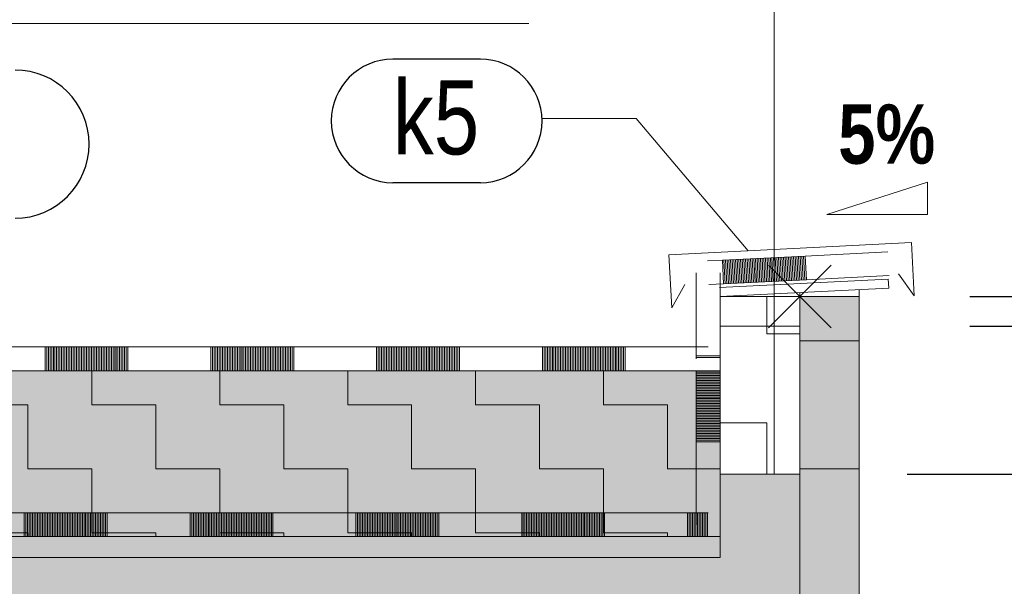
# Model space of a CAD drawing. Header units: millimetres. Extents: x 29003 to 60673, y -60985 to 17010.
# Tile 75 of 128: x 45238 to 46901, y -15426 to -14470. Entities that reach past the tile are written whole.
import ezdxf

# ---------------------------------------------------------------- set-up
doc = ezdxf.new("R2010")
doc.units = ezdxf.units.MM
doc.header["$PDMODE"] = 65
for name, color, linetype, lineweight in [('XR$1$ŘEZY_1', 7, 'Continuous', 25), ('XR$2$ŘEZY - KOTY_ TEXTY_1', 7, 'Continuous', 25), ('XR$3$ŘEZY - FILING_1', 7, 'Continuous', 25)]:
    doc.layers.add(name, color=color, linetype=linetype, lineweight=lineweight)
doc.styles.add('ARIAL', font='ARIAL.TTF')
doc.styles.add('ARIALNARROW', font='ARIALN.TTF')
doc.dimstyles.new('DIMSTYLE_4', dxfattribs={"dimtxt": 100, "dimasz": 150, "dimexe": 0, "dimexo": 0, "dimgap": 50, "dimtad": 2, "dimdec": 0, "dimrnd": 5, "dimzin": 12, "dimdsep": 46, "dimtxsty": 'ARIALNARROW', "dimblk1": 'ALL_ML_STRICH', "dimblk2": 'ALL_ML_STRICH', "dimsah": 1, "dimcen": 0, "dimclrd": 6, "dimclre": 6, "dimclrt": 6, "dimadec": 0, "dimazin": 0, "dimtfac": 1, "dimtdec": 0, "dimtix": 1, "dimtmove": 2, "dimatfit": 3, "dimfxl": 0, "dimtzin": 0, "dimlwd": 0, "dimlwe": 13, "dimarcsym": 0})
doc.dimstyles.new('DIMSTYLE_5', dxfattribs={"dimtxt": 100, "dimasz": 150, "dimexe": 0, "dimexo": 0, "dimgap": 50, "dimtad": 2, "dimdec": 0, "dimrnd": 5, "dimzin": 12, "dimdsep": 46, "dimtxsty": 'ARIALNARROW', "dimblk1": 'ALL_ML_STRICH', "dimblk2": 'ALL_ML_STRICH', "dimsah": 1, "dimcen": 0, "dimclrd": 6, "dimclre": 6, "dimclrt": 6, "dimadec": 0, "dimazin": 0, "dimtfac": 1, "dimtdec": 0, "dimtix": 1, "dimtmove": 2, "dimatfit": 3, "dimfxl": 0, "dimtvp": 1.2, "dimtzin": 0, "dimlwd": 0, "dimlwe": 13, "dimarcsym": 0})
pattern_1 = [(0, (216, 216), (108, 108), [108, -108]), (90, (216, 216), (-108, 108), [108, -108])]

# ---------------------------------------------------------------- blocks, each defined once
blk = doc.blocks.new('VZOROVÁ ČÁRA_40')
at = {"layer": 'XR$1$ŘEZY_1', "color": 7, "linetype": 'Continuous', "lineweight": 13}
for p, q in [((46380.9, -14896.9), (46380.9, -15036.9)), ((46420.9, -15036.9), (46380.9, -15036.9)), ((46380.9, -15036.9), (46380.9, -15042.1)), ((46420.9, -15039.7), (46380.9, -15039.7)), ((46420.9, -15036.9), (46420.9, -15042.1)), ((46420.9, -15036.9), (46420.9, -15042.1)), ((46420.9, -15036.9), (46420.9, -15042.1)), ((46420.9, -15036.9), (46420.9, -15042.1)), ((46420.9, -15036.9), (46420.9, -15042.1))]:
    blk.add_line(p, q, dxfattribs=at)
blk.add_lwpolyline([(46420.9, -14896.9), (46420.9, -15036.9), (46420.9, -15042.1)], dxfattribs=at)
blk.add_lwpolyline([(46420.9, -14896.9), (46420.9, -15036.9), (46420.9, -15042.1)], dxfattribs=at)
blk = doc.blocks.new('VZOROVÁ ČÁRA_41')
at = {"layer": 'XR$1$ŘEZY_1', "color": 7, "linetype": 'Continuous', "lineweight": 13}
for p, q in [((46424.9, -14875.7), (46399.9, -14877)), ((46564.7, -14868.7), (46424.9, -14875.7)), ((46426.9, -14915.7), (46424.9, -14875.7)), ((46429.6, -14915.5), (46427.6, -14875.6)), ((46432.4, -14915.4), (46430.4, -14875.4)), ((46435.2, -14915.2), (46433.2, -14875.3)), ((46438, -14915.1), (46436, -14875.2)), ((46440.8, -14915), (46438.8, -14875)), ((46443.6, -14914.8), (46441.6, -14874.9)), ((46446.4, -14914.7), (46444.4, -14874.7)), ((46449.2, -14914.5), (46447.2, -14874.6)), ((46452, -14914.4), (46450, -14874.5)), ((46454.8, -14914.3), (46452.8, -14874.3)), ((46457.6, -14914.1), (46455.6, -14874.2)), ((46460.4, -14914), (46458.4, -14874)), ((46463.2, -14913.8), (46461.2, -14873.9)), ((46466, -14913.7), (46464, -14873.8)), ((46468.8, -14913.6), (46466.8, -14873.6)), ((46471.6, -14913.4), (46469.6, -14873.5)), ((46474.4, -14913.3), (46472.4, -14873.3)), ((46477.2, -14913.1), (46475.2, -14873.2)), ((46480, -14913), (46478, -14873.1)), ((46482.8, -14912.9), (46480.8, -14872.9)), ((46485.6, -14912.7), (46483.6, -14872.8)), ((46488.4, -14912.6), (46486.4, -14872.6)), ((46491.2, -14912.4), (46489.2, -14872.5)), ((46494, -14912.3), (46492, -14872.4)), ((46496.8, -14912.2), (46494.8, -14872.2)), ((46499.6, -14912), (46497.6, -14872.1)), ((46502.4, -14911.9), (46500.4, -14871.9)), ((46505.2, -14911.7), (46503.2, -14871.8)), ((46507.9, -14911.6), (46506, -14871.7)), ((46510.7, -14911.5), (46508.7, -14871.5)), ((46513.5, -14911.3), (46511.5, -14871.4)), ((46516.3, -14911.2), (46514.3, -14871.2)), ((46519.1, -14911), (46517.1, -14871.1)), ((46521.9, -14910.9), (46519.9, -14871)), ((46524.7, -14910.8), (46522.7, -14870.8)), ((46527.5, -14910.6), (46525.5, -14870.7)), ((46530.3, -14910.5), (46528.3, -14870.5)), ((46533.1, -14910.4), (46531.1, -14870.4)), ((46535.9, -14910.2), (46533.9, -14870.3)), ((46538.7, -14910.1), (46536.7, -14870.1)), ((46541.5, -14909.9), (46539.5, -14870)), ((46544.3, -14909.8), (46542.3, -14869.8)), ((46547.1, -14909.7), (46545.1, -14869.7)), ((46549.9, -14909.5), (46547.9, -14869.6)), ((46552.7, -14909.4), (46550.7, -14869.4)), ((46555.5, -14909.2), (46553.5, -14869.3)), ((46558.3, -14909.1), (46556.3, -14869.1)), ((46561.1, -14909), (46559.1, -14869)), ((46563.9, -14908.8), (46561.9, -14868.9)), ((46566.7, -14908.7), (46564.7, -14868.7)), ((46426.9, -14915.7), (46401.9, -14916.9)), ((46426.9, -14915.7), (46401.9, -14916.9)), ((46566.7, -14908.7), (46426.9, -14915.7)), ((46566.7, -14908.7), (46426.9, -14915.7)), ((46566.7, -14908.7), (46426.9, -14915.7)), ((46566.7, -14908.7), (46426.9, -14915.7)), ((46566.7, -14908.7), (46426.9, -14915.7))]:
    blk.add_line(p, q, dxfattribs=at)
for points in [[(46704.5, -14861.7), (46704.5, -14861.7), (46564.7, -14868.7)], [(46706.5, -14901.7), (46706.5, -14901.7), (46566.7, -14908.7), (46426.9, -14915.7)], [(46706.5, -14901.7), (46706.5, -14901.7), (46566.7, -14908.7), (46426.9, -14915.7)]]:
    blk.add_lwpolyline(points, dxfattribs=at)
blk = doc.blocks.new('VZOROVÁ ČÁRA_49')
at = {"layer": 'XR$1$ŘEZY_1', "color": 7, "linetype": 'Continuous', "lineweight": 13}
for p, q in [((45280.9, -15022.1), (45140.9, -15022.1)), ((45420.9, -15022.1), (45280.9, -15022.1)), ((45280.9, -15062.1), (45280.9, -15022.1)), ((45283.7, -15062.1), (45283.7, -15022.1)), ((45286.5, -15062.1), (45286.5, -15022.1)), ((45289.3, -15062.1), (45289.3, -15022.1)), ((45292.1, -15062.1), (45292.1, -15022.1)), ((45294.9, -15062.1), (45294.9, -15022.1)), ((45297.7, -15062.1), (45297.7, -15022.1)), ((45300.5, -15062.1), (45300.5, -15022.1)), ((45303.3, -15062.1), (45303.3, -15022.1)), ((45306.1, -15062.1), (45306.1, -15022.1)), ((45308.9, -15062.1), (45308.9, -15022.1)), ((45311.7, -15062.1), (45311.7, -15022.1)), ((45314.5, -15062.1), (45314.5, -15022.1)), ((45317.3, -15062.1), (45317.3, -15022.1)), ((45320.1, -15062.1), (45320.1, -15022.1)), ((45322.9, -15062.1), (45322.9, -15022.1)), ((45325.7, -15062.1), (45325.7, -15022.1)), ((45328.5, -15062.1), (45328.5, -15022.1)), ((45331.3, -15062.1), (45331.3, -15022.1)), ((45334.1, -15062.1), (45334.1, -15022.1)), ((45336.9, -15062.1), (45336.9, -15022.1)), ((45339.7, -15062.1), (45339.7, -15022.1)), ((45342.5, -15062.1), (45342.5, -15022.1)), ((45345.3, -15062.1), (45345.3, -15022.1)), ((45348.1, -15062.1), (45348.1, -15022.1)), ((45350.9, -15062.1), (45350.9, -15022.1)), ((45353.7, -15062.1), (45353.7, -15022.1)), ((45356.5, -15062.1), (45356.5, -15022.1)), ((45359.3, -15062.1), (45359.3, -15022.1)), ((45362.1, -15062.1), (45362.1, -15022.1)), ((45364.9, -15062.1), (45364.9, -15022.1)), ((45367.7, -15062.1), (45367.7, -15022.1)), ((45370.5, -15062.1), (45370.5, -15022.1)), ((45373.3, -15062.1), (45373.3, -15022.1)), ((45376.1, -15062.1), (45376.1, -15022.1)), ((45378.9, -15062.1), (45378.9, -15022.1)), ((45381.7, -15062.1), (45381.7, -15022.1)), ((45384.5, -15062.1), (45384.5, -15022.1)), ((45387.3, -15062.1), (45387.3, -15022.1)), ((45390.1, -15062.1), (45390.1, -15022.1)), ((45392.9, -15062.1), (45392.9, -15022.1)), ((45395.7, -15062.1), (45395.7, -15022.1)), ((45398.5, -15062.1), (45398.5, -15022.1)), ((45401.3, -15062.1), (45401.3, -15022.1)), ((45404.1, -15062.1), (45404.1, -15022.1)), ((45406.9, -15062.1), (45406.9, -15022.1)), ((45409.7, -15062.1), (45409.7, -15022.1)), ((45412.5, -15062.1), (45412.5, -15022.1)), ((45415.3, -15062.1), (45415.3, -15022.1)), ((45418.1, -15062.1), (45418.1, -15022.1)), ((45420.9, -15062.1), (45420.9, -15022.1)), ((45560.9, -15022.1), (45420.9, -15022.1)), ((45700.9, -15022.1), (45560.9, -15022.1)), ((45560.9, -15062.1), (45560.9, -15022.1)), ((45563.7, -15062.1), (45563.7, -15022.1)), ((45566.5, -15062.1), (45566.5, -15022.1)), ((45569.3, -15062.1), (45569.3, -15022.1)), ((45572.1, -15062.1), (45572.1, -15022.1)), ((45574.9, -15062.1), (45574.9, -15022.1)), ((45577.7, -15062.1), (45577.7, -15022.1)), ((45580.5, -15062.1), (45580.5, -15022.1)), ((45583.3, -15062.1), (45583.3, -15022.1)), ((45586.1, -15062.1), (45586.1, -15022.1)), ((45588.9, -15062.1), (45588.9, -15022.1)), ((45591.7, -15062.1), (45591.7, -15022.1)), ((45594.5, -15062.1), (45594.5, -15022.1)), ((45597.3, -15062.1), (45597.3, -15022.1)), ((45600.1, -15062.1), (45600.1, -15022.1)), ((45602.9, -15062.1), (45602.9, -15022.1)), ((45605.7, -15062.1), (45605.7, -15022.1)), ((45608.5, -15062.1), (45608.5, -15022.1)), ((45611.3, -15062.1), (45611.3, -15022.1)), ((45614.1, -15062.1), (45614.1, -15022.1)), ((45616.9, -15062.1), (45616.9, -15022.1)), ((45619.7, -15062.1), (45619.7, -15022.1)), ((45622.5, -15062.1), (45622.5, -15022.1)), ((45625.3, -15062.1), (45625.3, -15022.1)), ((45628.1, -15062.1), (45628.1, -15022.1)), ((45630.9, -15062.1), (45630.9, -15022.1)), ((45633.7, -15062.1), (45633.7, -15022.1)), ((45636.5, -15062.1), (45636.5, -15022.1)), ((45639.3, -15062.1), (45639.3, -15022.1)), ((45642.1, -15062.1), (45642.1, -15022.1)), ((45644.9, -15062.1), (45644.9, -15022.1)), ((45647.7, -15062.1), (45647.7, -15022.1)), ((45650.5, -15062.1), (45650.5, -15022.1)), ((45653.3, -15062.1), (45653.3, -15022.1)), ((45656.1, -15062.1), (45656.1, -15022.1)), ((45658.9, -15062.1), (45658.9, -15022.1)), ((45661.7, -15062.1), (45661.7, -15022.1)), ((45664.5, -15062.1), (45664.5, -15022.1)), ((45667.3, -15062.1), (45667.3, -15022.1)), ((45670.1, -15062.1), (45670.1, -15022.1)), ((45672.9, -15062.1), (45672.9, -15022.1)), ((45675.7, -15062.1), (45675.7, -15022.1)), ((45678.5, -15062.1), (45678.5, -15022.1)), ((45681.3, -15062.1), (45681.3, -15022.1)), ((45684.1, -15062.1), (45684.1, -15022.1)), ((45686.9, -15062.1), (45686.9, -15022.1)), ((45689.7, -15062.1), (45689.7, -15022.1)), ((45692.5, -15062.1), (45692.5, -15022.1)), ((45695.3, -15062.1), (45695.3, -15022.1)), ((45698.1, -15062.1), (45698.1, -15022.1)), ((45700.9, -15062.1), (45700.9, -15022.1)), ((45840.9, -15022.1), (45700.9, -15022.1)), ((45980.9, -15022.1), (45840.9, -15022.1)), ((45840.9, -15062.1), (45840.9, -15022.1)), ((45843.7, -15062.1), (45843.7, -15022.1)), ((45846.5, -15062.1), (45846.5, -15022.1)), ((45849.3, -15062.1), (45849.3, -15022.1)), ((45852.1, -15062.1), (45852.1, -15022.1)), ((45854.9, -15062.1), (45854.9, -15022.1)), ((45857.7, -15062.1), (45857.7, -15022.1)), ((45860.5, -15062.1), (45860.5, -15022.1)), ((45863.3, -15062.1), (45863.3, -15022.1)), ((45866.1, -15062.1), (45866.1, -15022.1)), ((45868.9, -15062.1), (45868.9, -15022.1)), ((45871.7, -15062.1), (45871.7, -15022.1)), ((45874.5, -15062.1), (45874.5, -15022.1)), ((45877.3, -15062.1), (45877.3, -15022.1)), ((45880.1, -15062.1), (45880.1, -15022.1)), ((45882.9, -15062.1), (45882.9, -15022.1)), ((45885.7, -15062.1), (45885.7, -15022.1)), ((45888.5, -15062.1), (45888.5, -15022.1)), ((45891.3, -15062.1), (45891.3, -15022.1)), ((45894.1, -15062.1), (45894.1, -15022.1)), ((45896.9, -15062.1), (45896.9, -15022.1)), ((45899.7, -15062.1), (45899.7, -15022.1)), ((45902.5, -15062.1), (45902.5, -15022.1)), ((45905.3, -15062.1), (45905.3, -15022.1)), ((45908.1, -15062.1), (45908.1, -15022.1)), ((45910.9, -15062.1), (45910.9, -15022.1)), ((45913.7, -15062.1), (45913.7, -15022.1)), ((45916.5, -15062.1), (45916.5, -15022.1)), ((45919.3, -15062.1), (45919.3, -15022.1)), ((45922.1, -15062.1), (45922.1, -15022.1)), ((45924.9, -15062.1), (45924.9, -15022.1)), ((45927.7, -15062.1), (45927.7, -15022.1)), ((45930.5, -15062.1), (45930.5, -15022.1)), ((45933.3, -15062.1), (45933.3, -15022.1)), ((45936.1, -15062.1), (45936.1, -15022.1)), ((45938.9, -15062.1), (45938.9, -15022.1)), ((45941.7, -15062.1), (45941.7, -15022.1)), ((45944.5, -15062.1), (45944.5, -15022.1)), ((45947.3, -15062.1), (45947.3, -15022.1)), ((45950.1, -15062.1), (45950.1, -15022.1)), ((45952.9, -15062.1), (45952.9, -15022.1)), ((45955.7, -15062.1), (45955.7, -15022.1)), ((45958.5, -15062.1), (45958.5, -15022.1)), ((45961.3, -15062.1), (45961.3, -15022.1)), ((45964.1, -15062.1), (45964.1, -15022.1)), ((45966.9, -15062.1), (45966.9, -15022.1)), ((45969.7, -15062.1), (45969.7, -15022.1)), ((45972.5, -15062.1), (45972.5, -15022.1)), ((45975.3, -15062.1), (45975.3, -15022.1)), ((45978.1, -15062.1), (45978.1, -15022.1)), ((45980.9, -15062.1), (45980.9, -15022.1)), ((46120.9, -15022.1), (45980.9, -15022.1)), ((46260.9, -15022.1), (46120.9, -15022.1)), ((46120.9, -15062.1), (46120.9, -15022.1)), ((46123.7, -15062.1), (46123.7, -15022.1)), ((46126.5, -15062.1), (46126.5, -15022.1)), ((46129.3, -15062.1), (46129.3, -15022.1)), ((46132.1, -15062.1), (46132.1, -15022.1)), ((46134.9, -15062.1), (46134.9, -15022.1)), ((46137.7, -15062.1), (46137.7, -15022.1)), ((46140.5, -15062.1), (46140.5, -15022.1)), ((46143.3, -15062.1), (46143.3, -15022.1)), ((46146.1, -15062.1), (46146.1, -15022.1)), ((46148.9, -15062.1), (46148.9, -15022.1)), ((46151.7, -15062.1), (46151.7, -15022.1)), ((46154.5, -15062.1), (46154.5, -15022.1)), ((46157.3, -15062.1), (46157.3, -15022.1)), ((46160.1, -15062.1), (46160.1, -15022.1)), ((46162.9, -15062.1), (46162.9, -15022.1)), ((46165.7, -15062.1), (46165.7, -15022.1)), ((46168.5, -15062.1), (46168.5, -15022.1)), ((46171.3, -15062.1), (46171.3, -15022.1)), ((46174.1, -15062.1), (46174.1, -15022.1)), ((46176.9, -15062.1), (46176.9, -15022.1)), ((46179.7, -15062.1), (46179.7, -15022.1)), ((46182.5, -15062.1), (46182.5, -15022.1)), ((46185.3, -15062.1), (46185.3, -15022.1)), ((46188.1, -15062.1), (46188.1, -15022.1)), ((46190.9, -15062.1), (46190.9, -15022.1)), ((46193.7, -15062.1), (46193.7, -15022.1)), ((46196.5, -15062.1), (46196.5, -15022.1)), ((46199.3, -15062.1), (46199.3, -15022.1)), ((46202.1, -15062.1), (46202.1, -15022.1)), ((46204.9, -15062.1), (46204.9, -15022.1)), ((46207.7, -15062.1), (46207.7, -15022.1)), ((46210.5, -15062.1), (46210.5, -15022.1)), ((46213.3, -15062.1), (46213.3, -15022.1)), ((46216.1, -15062.1), (46216.1, -15022.1)), ((46218.9, -15062.1), (46218.9, -15022.1)), ((46221.7, -15062.1), (46221.7, -15022.1)), ((46224.5, -15062.1), (46224.5, -15022.1)), ((46227.3, -15062.1), (46227.3, -15022.1)), ((46230.1, -15062.1), (46230.1, -15022.1)), ((46232.9, -15062.1), (46232.9, -15022.1)), ((46235.7, -15062.1), (46235.7, -15022.1)), ((46238.5, -15062.1), (46238.5, -15022.1)), ((46241.3, -15062.1), (46241.3, -15022.1)), ((46244.1, -15062.1), (46244.1, -15022.1)), ((46246.9, -15062.1), (46246.9, -15022.1)), ((46249.7, -15062.1), (46249.7, -15022.1)), ((46252.5, -15062.1), (46252.5, -15022.1)), ((46255.3, -15062.1), (46255.3, -15022.1)), ((46258.1, -15062.1), (46258.1, -15022.1)), ((46260.9, -15062.1), (46260.9, -15022.1)), ((46400.9, -15022.1), (46260.9, -15022.1)), ((45420.9, -15062.1), (45280.9, -15062.1)), ((45420.9, -15062.1), (45280.9, -15062.1)), ((45420.9, -15062.1), (45280.9, -15062.1)), ((45420.9, -15062.1), (45280.9, -15062.1)), ((45420.9, -15062.1), (45280.9, -15062.1)), ((45700.9, -15062.1), (45560.9, -15062.1)), ((45700.9, -15062.1), (45560.9, -15062.1)), ((45700.9, -15062.1), (45560.9, -15062.1)), ((45700.9, -15062.1), (45560.9, -15062.1)), ((45700.9, -15062.1), (45560.9, -15062.1)), ((45980.9, -15062.1), (45840.9, -15062.1)), ((45980.9, -15062.1), (45840.9, -15062.1)), ((45980.9, -15062.1), (45840.9, -15062.1)), ((45980.9, -15062.1), (45840.9, -15062.1)), ((45980.9, -15062.1), (45840.9, -15062.1)), ((46260.9, -15062.1), (46120.9, -15062.1)), ((46260.9, -15062.1), (46120.9, -15062.1)), ((46260.9, -15062.1), (46120.9, -15062.1)), ((46260.9, -15062.1), (46120.9, -15062.1)), ((46260.9, -15062.1), (46120.9, -15062.1))]:
    blk.add_line(p, q, dxfattribs=at)
for points in [[(45280.9, -15062.1), (45140.9, -15062.1), (45000.9, -15062.1)], [(45280.9, -15062.1), (45140.9, -15062.1), (45000.9, -15062.1)], [(45560.9, -15062.1), (45420.9, -15062.1), (45280.9, -15062.1)], [(45560.9, -15062.1), (45420.9, -15062.1), (45280.9, -15062.1)], [(45840.9, -15062.1), (45700.9, -15062.1), (45560.9, -15062.1)], [(45840.9, -15062.1), (45700.9, -15062.1), (45560.9, -15062.1)], [(46120.9, -15062.1), (45980.9, -15062.1), (45840.9, -15062.1)], [(46120.9, -15062.1), (45980.9, -15062.1), (45840.9, -15062.1)], [(46400.9, -15062.1), (46260.9, -15062.1), (46120.9, -15062.1)], [(46400.9, -15062.1), (46260.9, -15062.1), (46120.9, -15062.1)]]:
    blk.add_lwpolyline(points, dxfattribs=at)
blk = doc.blocks.new('VZOROVÁ ČÁRA_52')
at = {"layer": 'XR$1$ŘEZY_1', "color": 7, "linetype": 'Continuous', "lineweight": 13}
for p, q in [((45245.9, -15302.1), (45245.9, -15342.1)), ((45245.9, -15302.1), (45385.9, -15302.1)), ((45245.9, -15302.1), (45385.9, -15302.1)), ((45245.9, -15302.1), (45385.9, -15302.1)), ((45245.9, -15302.1), (45385.9, -15302.1)), ((45245.9, -15302.1), (45385.9, -15302.1)), ((45248.7, -15302.1), (45248.7, -15342.1)), ((45251.5, -15302.1), (45251.5, -15342.1)), ((45254.3, -15302.1), (45254.3, -15342.1)), ((45257.1, -15302.1), (45257.1, -15342.1)), ((45259.9, -15302.1), (45259.9, -15342.1)), ((45262.7, -15302.1), (45262.7, -15342.1)), ((45265.5, -15302.1), (45265.5, -15342.1)), ((45268.3, -15302.1), (45268.3, -15342.1)), ((45271.1, -15302.1), (45271.1, -15342.1)), ((45273.9, -15302.1), (45273.9, -15342.1)), ((45276.7, -15302.1), (45276.7, -15342.1)), ((45279.5, -15302.1), (45279.5, -15342.1)), ((45282.3, -15302.1), (45282.3, -15342.1)), ((45285.1, -15302.1), (45285.1, -15342.1)), ((45287.9, -15302.1), (45287.9, -15342.1)), ((45290.7, -15302.1), (45290.7, -15342.1)), ((45293.5, -15302.1), (45293.5, -15342.1)), ((45296.3, -15302.1), (45296.3, -15342.1)), ((45299.1, -15302.1), (45299.1, -15342.1)), ((45301.9, -15302.1), (45301.9, -15342.1)), ((45304.7, -15302.1), (45304.7, -15342.1)), ((45307.5, -15302.1), (45307.5, -15342.1)), ((45310.3, -15302.1), (45310.3, -15342.1)), ((45313.1, -15302.1), (45313.1, -15342.1)), ((45315.9, -15302.1), (45315.9, -15342.1)), ((45318.7, -15302.1), (45318.7, -15342.1)), ((45321.5, -15302.1), (45321.5, -15342.1)), ((45324.3, -15302.1), (45324.3, -15342.1)), ((45327.1, -15302.1), (45327.1, -15342.1)), ((45329.9, -15302.1), (45329.9, -15342.1)), ((45332.7, -15302.1), (45332.7, -15342.1)), ((45335.5, -15302.1), (45335.5, -15342.1)), ((45338.3, -15302.1), (45338.3, -15342.1)), ((45341.1, -15302.1), (45341.1, -15342.1)), ((45343.9, -15302.1), (45343.9, -15342.1)), ((45346.7, -15302.1), (45346.7, -15342.1)), ((45349.5, -15302.1), (45349.5, -15342.1)), ((45352.3, -15302.1), (45352.3, -15342.1)), ((45355.1, -15302.1), (45355.1, -15342.1)), ((45357.9, -15302.1), (45357.9, -15342.1)), ((45360.7, -15302.1), (45360.7, -15342.1)), ((45363.5, -15302.1), (45363.5, -15342.1)), ((45366.3, -15302.1), (45366.3, -15342.1)), ((45369.1, -15302.1), (45369.1, -15342.1)), ((45371.9, -15302.1), (45371.9, -15342.1)), ((45374.7, -15302.1), (45374.7, -15342.1)), ((45377.5, -15302.1), (45377.5, -15342.1)), ((45380.3, -15302.1), (45380.3, -15342.1)), ((45383.1, -15302.1), (45383.1, -15342.1)), ((45385.9, -15302.1), (45385.9, -15342.1)), ((45525.9, -15302.1), (45525.9, -15342.1)), ((45525.9, -15302.1), (45665.9, -15302.1)), ((45525.9, -15302.1), (45665.9, -15302.1)), ((45525.9, -15302.1), (45665.9, -15302.1)), ((45525.9, -15302.1), (45665.9, -15302.1)), ((45525.9, -15302.1), (45665.9, -15302.1)), ((45528.7, -15302.1), (45528.7, -15342.1)), ((45531.5, -15302.1), (45531.5, -15342.1)), ((45534.3, -15302.1), (45534.3, -15342.1)), ((45537.1, -15302.1), (45537.1, -15342.1)), ((45539.9, -15302.1), (45539.9, -15342.1)), ((45542.7, -15302.1), (45542.7, -15342.1)), ((45545.5, -15302.1), (45545.5, -15342.1)), ((45548.3, -15302.1), (45548.3, -15342.1)), ((45551.1, -15302.1), (45551.1, -15342.1)), ((45553.9, -15302.1), (45553.9, -15342.1)), ((45556.7, -15302.1), (45556.7, -15342.1)), ((45559.5, -15302.1), (45559.5, -15342.1)), ((45562.3, -15302.1), (45562.3, -15342.1)), ((45565.1, -15302.1), (45565.1, -15342.1)), ((45567.9, -15302.1), (45567.9, -15342.1)), ((45570.7, -15302.1), (45570.7, -15342.1)), ((45573.5, -15302.1), (45573.5, -15342.1)), ((45576.3, -15302.1), (45576.3, -15342.1)), ((45579.1, -15302.1), (45579.1, -15342.1)), ((45581.9, -15302.1), (45581.9, -15342.1)), ((45584.7, -15302.1), (45584.7, -15342.1)), ((45587.5, -15302.1), (45587.5, -15342.1)), ((45590.3, -15302.1), (45590.3, -15342.1)), ((45593.1, -15302.1), (45593.1, -15342.1)), ((45595.9, -15302.1), (45595.9, -15342.1)), ((45598.7, -15302.1), (45598.7, -15342.1)), ((45601.5, -15302.1), (45601.5, -15342.1)), ((45604.3, -15302.1), (45604.3, -15342.1)), ((45607.1, -15302.1), (45607.1, -15342.1)), ((45609.9, -15302.1), (45609.9, -15342.1)), ((45612.7, -15302.1), (45612.7, -15342.1)), ((45615.5, -15302.1), (45615.5, -15342.1)), ((45618.3, -15302.1), (45618.3, -15342.1)), ((45621.1, -15302.1), (45621.1, -15342.1)), ((45623.9, -15302.1), (45623.9, -15342.1)), ((45626.7, -15302.1), (45626.7, -15342.1)), ((45629.5, -15302.1), (45629.5, -15342.1)), ((45632.3, -15302.1), (45632.3, -15342.1)), ((45635.1, -15302.1), (45635.1, -15342.1)), ((45637.9, -15302.1), (45637.9, -15342.1)), ((45640.7, -15302.1), (45640.7, -15342.1)), ((45643.5, -15302.1), (45643.5, -15342.1)), ((45646.3, -15302.1), (45646.3, -15342.1)), ((45649.1, -15302.1), (45649.1, -15342.1)), ((45651.9, -15302.1), (45651.9, -15342.1)), ((45654.7, -15302.1), (45654.7, -15342.1)), ((45657.5, -15302.1), (45657.5, -15342.1)), ((45660.3, -15302.1), (45660.3, -15342.1)), ((45663.1, -15302.1), (45663.1, -15342.1)), ((45665.9, -15302.1), (45665.9, -15342.1)), ((45805.9, -15302.1), (45805.9, -15342.1)), ((45805.9, -15302.1), (45945.9, -15302.1)), ((45805.9, -15302.1), (45945.9, -15302.1)), ((45805.9, -15302.1), (45945.9, -15302.1)), ((45805.9, -15302.1), (45945.9, -15302.1)), ((45805.9, -15302.1), (45945.9, -15302.1)), ((45808.7, -15302.1), (45808.7, -15342.1)), ((45811.5, -15302.1), (45811.5, -15342.1)), ((45814.3, -15302.1), (45814.3, -15342.1)), ((45817.1, -15302.1), (45817.1, -15342.1)), ((45819.9, -15302.1), (45819.9, -15342.1)), ((45822.7, -15302.1), (45822.7, -15342.1)), ((45825.5, -15302.1), (45825.5, -15342.1)), ((45828.3, -15302.1), (45828.3, -15342.1)), ((45831.1, -15302.1), (45831.1, -15342.1)), ((45833.9, -15302.1), (45833.9, -15342.1)), ((45836.7, -15302.1), (45836.7, -15342.1)), ((45839.5, -15302.1), (45839.5, -15342.1)), ((45842.3, -15302.1), (45842.3, -15342.1)), ((45845.1, -15302.1), (45845.1, -15342.1)), ((45847.9, -15302.1), (45847.9, -15342.1)), ((45850.7, -15302.1), (45850.7, -15342.1)), ((45853.5, -15302.1), (45853.5, -15342.1)), ((45856.3, -15302.1), (45856.3, -15342.1)), ((45859.1, -15302.1), (45859.1, -15342.1)), ((45861.9, -15302.1), (45861.9, -15342.1)), ((45864.7, -15302.1), (45864.7, -15342.1)), ((45867.5, -15302.1), (45867.5, -15342.1)), ((45870.3, -15302.1), (45870.3, -15342.1)), ((45873.1, -15302.1), (45873.1, -15342.1)), ((45875.9, -15302.1), (45875.9, -15342.1)), ((45878.7, -15302.1), (45878.7, -15342.1)), ((45881.5, -15302.1), (45881.5, -15342.1)), ((45884.3, -15302.1), (45884.3, -15342.1)), ((45887.1, -15302.1), (45887.1, -15342.1)), ((45889.9, -15302.1), (45889.9, -15342.1)), ((45892.7, -15302.1), (45892.7, -15342.1)), ((45895.5, -15302.1), (45895.5, -15342.1)), ((45898.3, -15302.1), (45898.3, -15342.1)), ((45901.1, -15302.1), (45901.1, -15342.1)), ((45903.9, -15302.1), (45903.9, -15342.1)), ((45906.7, -15302.1), (45906.7, -15342.1)), ((45909.5, -15302.1), (45909.5, -15342.1)), ((45912.3, -15302.1), (45912.3, -15342.1)), ((45915.1, -15302.1), (45915.1, -15342.1)), ((45917.9, -15302.1), (45917.9, -15342.1)), ((45920.7, -15302.1), (45920.7, -15342.1)), ((45923.5, -15302.1), (45923.5, -15342.1)), ((45926.3, -15302.1), (45926.3, -15342.1)), ((45929.1, -15302.1), (45929.1, -15342.1)), ((45931.9, -15302.1), (45931.9, -15342.1)), ((45934.7, -15302.1), (45934.7, -15342.1)), ((45937.5, -15302.1), (45937.5, -15342.1)), ((45940.3, -15302.1), (45940.3, -15342.1)), ((45943.1, -15302.1), (45943.1, -15342.1)), ((45945.9, -15302.1), (45945.9, -15342.1)), ((46085.9, -15302.1), (46085.9, -15342.1)), ((46085.9, -15302.1), (46225.9, -15302.1)), ((46085.9, -15302.1), (46225.9, -15302.1)), ((46085.9, -15302.1), (46225.9, -15302.1)), ((46085.9, -15302.1), (46225.9, -15302.1)), ((46085.9, -15302.1), (46225.9, -15302.1)), ((46088.7, -15302.1), (46088.7, -15342.1)), ((46091.5, -15302.1), (46091.5, -15342.1)), ((46094.3, -15302.1), (46094.3, -15342.1)), ((46097.1, -15302.1), (46097.1, -15342.1)), ((46099.9, -15302.1), (46099.9, -15342.1)), ((46102.7, -15302.1), (46102.7, -15342.1)), ((46105.5, -15302.1), (46105.5, -15342.1)), ((46108.3, -15302.1), (46108.3, -15342.1)), ((46111.1, -15302.1), (46111.1, -15342.1)), ((46113.9, -15302.1), (46113.9, -15342.1)), ((46116.7, -15302.1), (46116.7, -15342.1)), ((46119.5, -15302.1), (46119.5, -15342.1)), ((46122.3, -15302.1), (46122.3, -15342.1)), ((46125.1, -15302.1), (46125.1, -15342.1)), ((46127.9, -15302.1), (46127.9, -15342.1)), ((46130.7, -15302.1), (46130.7, -15342.1)), ((46133.5, -15302.1), (46133.5, -15342.1)), ((46136.3, -15302.1), (46136.3, -15342.1)), ((46139.1, -15302.1), (46139.1, -15342.1)), ((46141.9, -15302.1), (46141.9, -15342.1)), ((46144.7, -15302.1), (46144.7, -15342.1)), ((46147.5, -15302.1), (46147.5, -15342.1)), ((46150.3, -15302.1), (46150.3, -15342.1)), ((46153.1, -15302.1), (46153.1, -15342.1)), ((46155.9, -15302.1), (46155.9, -15342.1)), ((46158.7, -15302.1), (46158.7, -15342.1)), ((46161.5, -15302.1), (46161.5, -15342.1)), ((46164.3, -15302.1), (46164.3, -15342.1)), ((46167.1, -15302.1), (46167.1, -15342.1)), ((46169.9, -15302.1), (46169.9, -15342.1)), ((46172.7, -15302.1), (46172.7, -15342.1)), ((46175.5, -15302.1), (46175.5, -15342.1)), ((46178.3, -15302.1), (46178.3, -15342.1)), ((46181.1, -15302.1), (46181.1, -15342.1)), ((46183.9, -15302.1), (46183.9, -15342.1)), ((46186.7, -15302.1), (46186.7, -15342.1)), ((46189.5, -15302.1), (46189.5, -15342.1)), ((46192.3, -15302.1), (46192.3, -15342.1)), ((46195.1, -15302.1), (46195.1, -15342.1)), ((46197.9, -15302.1), (46197.9, -15342.1)), ((46200.7, -15302.1), (46200.7, -15342.1)), ((46203.5, -15302.1), (46203.5, -15342.1)), ((46206.3, -15302.1), (46206.3, -15342.1)), ((46209.1, -15302.1), (46209.1, -15342.1)), ((46211.9, -15302.1), (46211.9, -15342.1)), ((46214.7, -15302.1), (46214.7, -15342.1)), ((46217.5, -15302.1), (46217.5, -15342.1)), ((46220.3, -15302.1), (46220.3, -15342.1)), ((46223.1, -15302.1), (46223.1, -15342.1)), ((46225.9, -15302.1), (46225.9, -15342.1)), ((46365.9, -15302.1), (46365.9, -15342.1)), ((46365.9, -15302.1), (46400.9, -15302.1)), ((46365.9, -15302.1), (46400.9, -15302.1)), ((46365.9, -15302.1), (46400.9, -15302.1)), ((46365.9, -15302.1), (46400.9, -15302.1)), ((46365.9, -15302.1), (46400.9, -15302.1)), ((46368.7, -15302.1), (46368.7, -15342.1)), ((46371.5, -15302.1), (46371.5, -15342.1)), ((46374.3, -15302.1), (46374.3, -15342.1)), ((46377.1, -15302.1), (46377.1, -15342.1)), ((46379.9, -15302.1), (46379.9, -15342.1)), ((46382.7, -15302.1), (46382.7, -15342.1)), ((46385.5, -15302.1), (46385.5, -15342.1)), ((46388.3, -15302.1), (46388.3, -15342.1)), ((46391.1, -15302.1), (46391.1, -15342.1)), ((46393.9, -15302.1), (46393.9, -15342.1)), ((46396.7, -15302.1), (46396.7, -15342.1)), ((46399.5, -15302.1), (46399.5, -15342.1)), ((45105.9, -15342.1), (45245.9, -15342.1)), ((45245.9, -15342.1), (45385.9, -15342.1)), ((45385.9, -15342.1), (45525.9, -15342.1)), ((45525.9, -15342.1), (45665.9, -15342.1)), ((45665.9, -15342.1), (45805.9, -15342.1)), ((45805.9, -15342.1), (45945.9, -15342.1)), ((45945.9, -15342.1), (46085.9, -15342.1)), ((46085.9, -15342.1), (46225.9, -15342.1)), ((46225.9, -15342.1), (46365.9, -15342.1)), ((46365.9, -15342.1), (46400.9, -15342.1))]:
    blk.add_line(p, q, dxfattribs=at)
for points in [[(45105.9, -15302.1), (45245.9, -15302.1), (45385.9, -15302.1)], [(45105.9, -15302.1), (45245.9, -15302.1), (45385.9, -15302.1)], [(45385.9, -15302.1), (45525.9, -15302.1), (45665.9, -15302.1)], [(45385.9, -15302.1), (45525.9, -15302.1), (45665.9, -15302.1)], [(45665.9, -15302.1), (45805.9, -15302.1), (45945.9, -15302.1)], [(45665.9, -15302.1), (45805.9, -15302.1), (45945.9, -15302.1)], [(45945.9, -15302.1), (46085.9, -15302.1), (46225.9, -15302.1)], [(45945.9, -15302.1), (46085.9, -15302.1), (46225.9, -15302.1)], [(46225.9, -15302.1), (46365.9, -15302.1), (46400.9, -15302.1)], [(46225.9, -15302.1), (46365.9, -15302.1), (46400.9, -15302.1)]]:
    blk.add_lwpolyline(points, dxfattribs=at)
blk = doc.blocks.new('VZOROVÁ ČÁRA_53')
at = {"layer": 'XR$1$ŘEZY_1', "color": 7, "linetype": 'Continuous', "lineweight": 13}
for p, q in [((46380.9, -15182.1), (46380.9, -15062.1)), ((46380.9, -15182.1), (46380.9, -15062.1)), ((46380.9, -15182.1), (46380.9, -15062.1)), ((46380.9, -15182.1), (46380.9, -15062.1)), ((46380.9, -15182.1), (46380.9, -15062.1)), ((46380.9, -15064.5), (46420.9, -15064.5)), ((46420.9, -15182.1), (46420.9, -15062.1)), ((46380.9, -15067.3), (46420.9, -15067.3)), ((46380.9, -15070.1), (46420.9, -15070.1)), ((46380.9, -15072.9), (46420.9, -15072.9)), ((46380.9, -15075.7), (46420.9, -15075.7)), ((46380.9, -15078.5), (46420.9, -15078.5)), ((46380.9, -15081.3), (46420.9, -15081.3)), ((46380.9, -15084.1), (46420.9, -15084.1)), ((46380.9, -15086.9), (46420.9, -15086.9)), ((46380.9, -15089.7), (46420.9, -15089.7)), ((46380.9, -15092.5), (46420.9, -15092.5)), ((46380.9, -15095.3), (46420.9, -15095.3)), ((46380.9, -15098.1), (46420.9, -15098.1)), ((46380.9, -15100.9), (46420.9, -15100.9)), ((46380.9, -15103.7), (46420.9, -15103.7)), ((46380.9, -15106.5), (46420.9, -15106.5)), ((46380.9, -15109.3), (46420.9, -15109.3)), ((46380.9, -15112.1), (46420.9, -15112.1)), ((46380.9, -15114.9), (46420.9, -15114.9)), ((46380.9, -15117.7), (46420.9, -15117.7)), ((46380.9, -15120.5), (46420.9, -15120.5)), ((46380.9, -15123.3), (46420.9, -15123.3)), ((46380.9, -15126.1), (46420.9, -15126.1)), ((46380.9, -15128.9), (46420.9, -15128.9)), ((46380.9, -15131.7), (46420.9, -15131.7)), ((46380.9, -15134.5), (46420.9, -15134.5)), ((46380.9, -15137.3), (46420.9, -15137.3)), ((46380.9, -15140.1), (46420.9, -15140.1)), ((46380.9, -15142.9), (46420.9, -15142.9)), ((46380.9, -15145.7), (46420.9, -15145.7)), ((46380.9, -15148.5), (46420.9, -15148.5)), ((46380.9, -15151.3), (46420.9, -15151.3)), ((46380.9, -15154.1), (46420.9, -15154.1)), ((46380.9, -15156.9), (46420.9, -15156.9)), ((46380.9, -15159.7), (46420.9, -15159.7)), ((46380.9, -15162.5), (46420.9, -15162.5)), ((46380.9, -15165.3), (46420.9, -15165.3)), ((46380.9, -15168.1), (46420.9, -15168.1)), ((46380.9, -15170.9), (46420.9, -15170.9)), ((46380.9, -15173.7), (46420.9, -15173.7)), ((46380.9, -15176.5), (46420.9, -15176.5)), ((46380.9, -15179.3), (46420.9, -15179.3)), ((46380.9, -15182.1), (46420.9, -15182.1)), ((46420.9, -15322.1), (46420.9, -15182.1))]:
    blk.add_line(p, q, dxfattribs=at)
blk.add_lwpolyline([(46380.9, -15322.1), (46380.9, -15182.1), (46380.9, -15062.1)], dxfattribs=at)
blk.add_lwpolyline([(46380.9, -15322.1), (46380.9, -15182.1), (46380.9, -15062.1)], dxfattribs=at)
blk = doc.blocks.new('COMPLEX_ELEVATIONDIM_5')
at = {"layer": 'XR$2$ŘEZY - KOTY_ TEXTY_1', "color": 6, "linetype": 'Continuous', "lineweight": 13}
for p, q in [((46502.9, -14883.9), (46608.8, -14989.9)), ((46503, -14989.9), (46608.9, -14883.9))]:
    blk.add_line(p, q, dxfattribs=at)
blk = doc.blocks.new('ALL_ML_STRICH')
at = {"color": 0, "linetype": 'ByBlock', "lineweight": -2}
for p, q in [((0, -0.5), (0, 0.5)), ((-0.3, -0.3), (0.3, 0.3)), ((-1, 0), (0.5, 0))]:
    blk.add_line(p, q, dxfattribs=at)
blk = doc.blocks.new('*D226')
at = {"layer": 'DEFPOINTS', "color": 6, "linetype": 'Continuous', "lineweight": 13}
for p in [(46555.9, -15236.9), (46555.9, -15547.1), (47416.5, -15547.1)]:
    blk.add_point(p, dxfattribs=at)
at = {"layer": 'XR$2$ŘEZY - KOTY_ TEXTY_1', "color": 6, "linetype": 'Continuous', "lineweight": -2}
for p, q in [((46736.9, -15236.9), (47416.5, -15236.9)), ((47416.5, -15547.1), (47416.5, -15236.9)), ((46736.9, -15547.1), (47416.5, -15547.1))]:
    blk.add_line(p, q, dxfattribs=at)
at = {"layer": 'XR$2$ŘEZY - KOTY_ TEXTY_1', "color": 6, "linetype": 'Continuous', "lineweight": 13, "xscale": 150, "yscale": 150, "zscale": 150}
for p, rotation in [((47416.5, -15236.9), 90), ((47416.5, -15547.1), 270)]:
    blk.add_blockref('ALL_ML_STRICH', p, dxfattribs=dict(at, rotation=rotation))
at = {"layer": 'XR$2$ŘEZY - KOTY_ TEXTY_1', "color": 6, "linetype": 'Continuous', "lineweight": 13, "insert": (47316.5, -15389.5), "char_height": 100, "width": 243.429, "attachment_point": 5, "rotation": 90, "style": 'ARIALNARROW'}
blk.add_mtext('\\W0.81;\\A1;{310}', dxfattribs=at)
blk = doc.blocks.new('*D227')
at = {"layer": 'DEFPOINTS', "color": 6, "linetype": 'Continuous', "lineweight": 13}
for p in [(46555.9, -14986.9), (46555.9, -15236.9), (47416.5, -15236.9)]:
    blk.add_point(p, dxfattribs=at)
at = {"layer": 'XR$2$ŘEZY - KOTY_ TEXTY_1', "color": 6, "linetype": 'Continuous', "lineweight": -2}
for p, q in [((46842.7, -14986.9), (47416.5, -14986.9)), ((47416.5, -15236.9), (47416.5, -14986.9)), ((46736.9, -15236.9), (47416.5, -15236.9))]:
    blk.add_line(p, q, dxfattribs=at)
at = {"layer": 'XR$2$ŘEZY - KOTY_ TEXTY_1', "color": 6, "linetype": 'Continuous', "lineweight": 13, "xscale": 150, "yscale": 150, "zscale": 150}
for p, rotation in [((47416.5, -14986.9), 90), ((47416.5, -15236.9), 270)]:
    blk.add_blockref('ALL_ML_STRICH', p, dxfattribs=dict(at, rotation=rotation))
at = {"layer": 'XR$2$ŘEZY - KOTY_ TEXTY_1', "color": 6, "linetype": 'Continuous', "lineweight": 13, "insert": (47241.5, -15109.4), "char_height": 100, "width": 243.429, "attachment_point": 5, "rotation": 90, "style": 'ARIALNARROW'}
blk.add_mtext('\\W0.81;\\A1;{250}', dxfattribs=at)
blk = doc.blocks.new('*D228')
at = {"layer": 'DEFPOINTS', "color": 6, "linetype": 'Continuous', "lineweight": 13}
for p in [(46555.9, -14936.9), (46555.9, -14986.9), (47416.5, -14986.9)]:
    blk.add_point(p, dxfattribs=at)
at = {"layer": 'XR$2$ŘEZY - KOTY_ TEXTY_1', "color": 6, "linetype": 'Continuous', "lineweight": -2}
for p, q in [((46842.7, -14936.9), (47416.5, -14936.9)), ((47416.5, -14986.9), (47416.5, -14936.9)), ((46842.7, -14986.9), (47416.5, -14986.9))]:
    blk.add_line(p, q, dxfattribs=at)
at = {"layer": 'XR$2$ŘEZY - KOTY_ TEXTY_1', "color": 6, "linetype": 'Continuous', "lineweight": 13, "xscale": 150, "yscale": 150, "zscale": 150}
for p, rotation in [((47416.5, -14986.9), 270), ((47416.5, -14936.9), 90)]:
    blk.add_blockref('ALL_ML_STRICH', p, dxfattribs=dict(at, rotation=rotation))
at = {"layer": 'XR$2$ŘEZY - KOTY_ TEXTY_1', "color": 6, "linetype": 'Continuous', "lineweight": 13, "insert": (47316.5, -14835.1), "char_height": 100, "width": 162.286, "attachment_point": 5, "rotation": 90, "style": 'ARIALNARROW'}
blk.add_mtext('\\W0.81;\\A1;{50}', dxfattribs=at)

msp = doc.modelspace()

# ---------------------------------------------------------------- hatches: boundary and pattern name
at = {"layer": 'XR$3$ŘEZY - FILING_1', "linetype": 'Continuous', "lineweight": 13}
h = msp.add_hatch(dxfattribs=at)
h.set_pattern_fill('VZOR', scale=150, style=0, pattern_type=2)
h.set_pattern_definition([(0, (300, 300), (150, 150), [150, -150]), (90, (300, 300), (-150, 150), [150, -150])])
h.paths.add_polyline_path([(46420.9, -15236.9), (46555.9, -15236.9), (46555.9, -14936.9), (46420.9, -14936.9)], flags=0)
for points in [[(46555.9, -14936.9), (46555.9, -15547.1), (46655.9, -15547.1), (46655.9, -14936.9)], [(43685.9, -15342.1), (46420.9, -15342.1), (46420.9, -15062.1), (43685.9, -15062.1)]]:
    msp.add_hatch(color=11, dxfattribs=at).paths.add_polyline_path(points, flags=0)
h = msp.add_hatch(dxfattribs=at)
h.set_pattern_fill('VZOR', scale=108, style=0, pattern_type=2)
h.set_pattern_definition(pattern_1)
h.paths.add_polyline_path([(46555.9, -14936.9), (46555.9, -15547.1), (46655.9, -15547.1), (46655.9, -14936.9)], flags=0)
msp.add_hatch(color=254, dxfattribs=at).paths.add_polyline_path([(43685.9, -15052.1), (41779.9, -15018.9), (41779.9, -15272.1), (42885.9, -15272.1), (42885.9, -15652.1), (45155.9, -15652.1), (45155.9, -15777.1), (45405.9, -15777.1), (45405.9, -15547.1), (46555.9, -15547.1), (46555.9, -15236.9), (46420.9, -15236.9), (46420.9, -15342.1), (43685.9, -15342.1)])
h = msp.add_hatch(dxfattribs=at)
h.set_pattern_fill('VZOR', scale=108, style=0, pattern_type=2)
h.set_pattern_definition(pattern_1)
h.paths.add_polyline_path([(43685.9, -15342.1), (46420.9, -15342.1), (46420.9, -15062.1), (43685.9, -15062.1)], flags=0)

# ---------------------------------------------------------------- linework, layer by layer
at = {"layer": 'XR$1$ŘEZY_1', "color": 7, "linetype": 'Continuous', "lineweight": 13}
for p, q in [((46771.3, -14743.8), (46601.3, -14798.8)), ((46771.3, -14798.8), (46771.3, -14743.8)), ((46601.3, -14798.8), (46771.3, -14798.8)), ((46334.7, -14866.4), (46744.2, -14845.8)), ((46744.2, -14845.8), (46748.8, -14935.7)), ((46334.7, -14866.4), (46339.3, -14956.3)), ((46748.8, -14935.7), (46722.5, -14898.4)), ((46339.3, -14956.3), (46361.7, -14916.5)), ((46420.1, -14922), (46705, -14907.7)), ((46705.8, -14922.7), (46705, -14907.7)), ((46420.9, -14936.9), (46705.8, -14922.7)), ((46555.9, -15236.9), (46555.9, -14930.2)), ((46655.9, -15216.9), (46655.9, -14925.2)), ((46555.9, -14936.9), (46420.9, -14936.9)), ((46420.9, -14936.9), (46420.9, -15236.9)), ((46420.9, -14936.9), (46420.9, -15062.1)), ((46655.9, -14936.9), (46420.9, -14936.9)), ((46420.9, -14986.9), (46555.9, -14986.9)), ((43685.9, -15062.1), (46420.9, -15062.1)), ((46420.9, -15062.1), (44005.9, -15062.1)), ((46655.9, -15547.1), (46655.9, -15216.9)), ((46420.9, -15236.9), (46420.9, -15342.1)), ((46420.9, -15236.9), (46555.9, -15236.9)), ((46420.9, -15377.1), (46420.9, -15236.9)), ((46420.9, -15236.9), (46555.9, -15236.9)), ((46420.9, -15236.9), (46555.9, -15236.9)), ((46420.9, -15342.1), (46420.9, -15236.9)), ((46555.9, -15547.1), (46555.9, -15236.9)), ((46555.9, -15236.9), (46555.9, -15547.1)), ((46555.9, -15236.9), (46555.9, -15547.1)), ((43685.9, -15342.1), (46420.9, -15342.1)), ((43685.9, -15342.1), (46420.9, -15342.1)), ((43685.9, -15377.1), (46420.9, -15377.1))]:
    msp.add_line(p, q, dxfattribs=at)
at = {"layer": 'XR$2$ŘEZY - KOTY_ TEXTY_1', "color": 7, "linetype": 'Continuous', "lineweight": 13}
for p, q in [((46512.1, -13303.9), (46512.1, -15236.9)), ((44401.9, -14476), (46097.9, -14476))]:
    msp.add_line(p, q, dxfattribs=at)
at = {"layer": 'XR$2$ŘEZY - KOTY_ TEXTY_1', "color": 3, "linetype": 'Continuous', "lineweight": 25}
for p, q in [((46016.1, -14536.5), (45868.5, -14536.5)), ((46016.1, -14744.9), (45868.5, -14744.9))]:
    msp.add_line(p, q, dxfattribs=at)
at = {"layer": 'XR$2$ŘEZY - KOTY_ TEXTY_1', "color": 3, "linetype": 'Continuous', "lineweight": 13}
for p, q in [((46119.4, -14636.5), (46279.4, -14636.5)), ((46279.4, -14636.5), (46468.7, -14859.6))]:
    msp.add_line(p, q, dxfattribs=at)
at = {"layer": 'XR$2$ŘEZY - KOTY_ TEXTY_1', "color": 3, "linetype": 'Continuous', "lineweight": 25}
for centre, radius, start, end in [((45868.5, -14640.7), 104.2, 90, 270), ((46016.1, -14640.7), 104.2, 270, 90), ((45230.3, -14679.8), 125, 270, 90)]:
    msp.add_arc(centre, radius, start, end, dxfattribs=at)

# ---------------------------------------------------------------- block references
at = {"layer": 'XR$1$ŘEZY_1', "color": 7, "linetype": 'Continuous', "lineweight": 13}
for name in ['VZOROVÁ ČÁRA_41', 'VZOROVÁ ČÁRA_40', 'VZOROVÁ ČÁRA_49', 'VZOROVÁ ČÁRA_53', 'VZOROVÁ ČÁRA_52']:
    msp.add_blockref(name, (0, 0), dxfattribs=at)
at = {"layer": 'XR$2$ŘEZY - KOTY_ TEXTY_1', "color": 6, "linetype": 'Continuous', "lineweight": 13}
msp.add_blockref('COMPLEX_ELEVATIONDIM_5', (0, 0), dxfattribs=at)

# ---------------------------------------------------------------- texts
at = {"layer": 'XR$1$ŘEZY_1', "color": 7, "linetype": 'Continuous', "lineweight": 13, "insert": (46620.5, -14714.3), "char_height": 100, "width": 214.874, "attachment_point": 7, "style": 'ARIALNARROW'}
msp.add_mtext('\\W0.99;\\fArial Narrow|i0|b1|c0|p0;5%', dxfattribs=at)
at = {"layer": 'XR$2$ŘEZY - KOTY_ TEXTY_1', "color": 3, "linetype": 'Continuous', "lineweight": 25, "insert": (45868.5, -14699), "char_height": 125, "width": 197.111, "attachment_point": 7, "style": 'ARIAL'}
msp.add_mtext('\\W0.79;k5', dxfattribs=at)

# ---------------------------------------------------------------- dimensions: what is measured, and where the dimension line sits
at = {"layer": 'XR$2$ŘEZY - KOTY_ TEXTY_1', "color": 6, "linetype": 'Continuous', "lineweight": 13}
for base, p1, p2, dimstyle, picture, middle in [((47416.5, -14936.9), (46842.7, -14986.9), (46842.7, -14936.9), 'DIMSTYLE_5', '*D228', (47316.5, -14835.1)), ((47416.5, -14986.9), (46736.9, -15236.9), (46842.7, -14986.9), 'DIMSTYLE_4', '*D227', (47241.5, -15109.4)), ((47416.5, -15236.9), (46736.9, -15547.1), (46736.9, -15236.9), 'DIMSTYLE_4', '*D226', (47316.5, -15389.5))]:
    dim = msp.add_linear_dim(base=base, p1=p1, p2=p2, angle=90, dimstyle=dimstyle, override={"dimpost": '<>', "dimclrd": 6, "dimclre": 6, "dimclrt": 6, "dimlwd": 0, "dimlwe": 13}, dxfattribs=at)
    dim.commit()
    dim.dimension.update_dxf_attribs({"geometry": picture, "text_midpoint": middle, "dimtype": 160})

doc.saveas('drawing.dxf')
